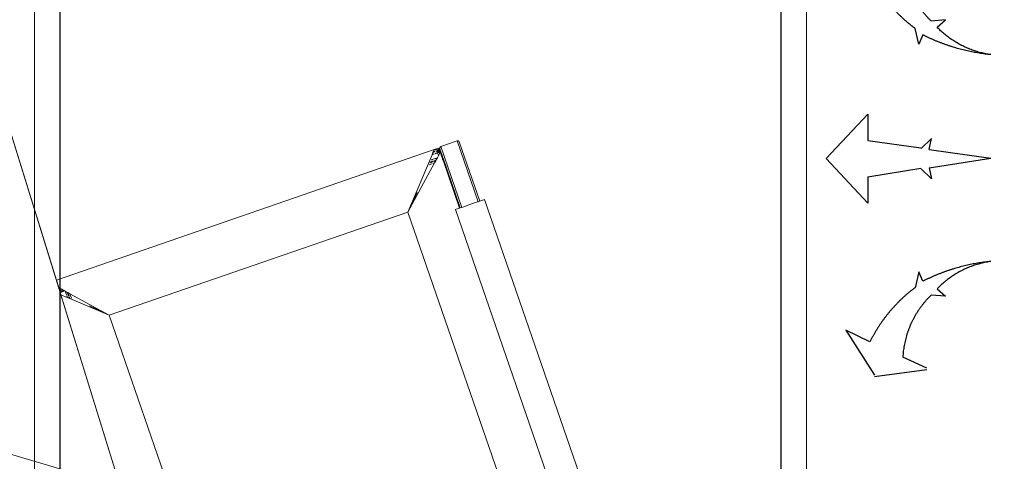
# Model space of a CAD drawing. Header units: millimetres. Extents: x 504675 to 860349, y -23215 to 63575.
# Tile 159 of 177: x 588923 to 589879, y 36640 to 37069. Entities that reach past the tile are written whole.
import ezdxf

# ---------------------------------------------------------------- set-up
doc = ezdxf.new("R2010")
doc.units = ezdxf.units.MM
doc.header["$LTSCALE"] = 10
doc.linetypes.add('LEVEL-F-OVERALL LAYOUT$0$HIDDEN', pattern=[0.375, 0.25, -0.125])
doc.layers.get('0').update_dxf_attribs({"linetype": 'CONTINUOUS'})
for name, color, linetype, lineweight in [('ARCH', 8, 'CONTINUOUS', 0), ('Duct Insulations', 8, 'CONTINUOUS', 13), ('F-RETAIL ANNO-TEXT', 7, 'CONTINUOUS', 9), ('furniture', 8, 'CONTINUOUS', 5), ('MEPTEK-SAD', 6, 'CONTINUOUS', 30), ('V-DUCT', 4, 'CONTINUOUS', 25)]:
    doc.layers.add(name, color=color, linetype=linetype, lineweight=lineweight)
doc.layers.add('LEVEL-F-OVERALL LAYOUT$0$DASH1L', color=8, linetype='LEVEL-F-OVERALL LAYOUT$0$HIDDEN')
doc.styles.add('2 Arial_regular_annotative', font='arial.ttf', dxfattribs={"width": 0.8, "height": 2})
doc.dimstyles.new('A-DIM-2-ANNOTATIVE', dxfattribs={"dimtxt": 2, "dimasz": 1.5, "dimexe": 1, "dimexo": 1, "dimgap": 0.5, "dimtad": 1, "dimdec": 0, "dimrnd": 5, "dimzin": 0, "dimdsep": 46, "dimtxsty": '2 Arial_regular_annotative', "dimblk": 'OBLIQUE', "dimcen": 0, "dimdle": 1, "dimclrd": 256, "dimclre": 256, "dimadec": 0, "dimazin": 0, "dimtfac": 1, "dimtdec": 0, "dimtix": 1, "dimtmove": 2, "dimatfit": 3, "dimfxl": 2, "dimtolj": 1, "dimtzin": 0, "dimlwd": -1, "dimlwe": -1, "dimarcsym": 1})

# ---------------------------------------------------------------- blocks, each defined once
blk = doc.blocks.new('ARCH')
at = {"layer": 'LEVEL-F-OVERALL LAYOUT$0$DASH1L'}
h = blk.add_hatch(dxfattribs=at)
h.set_pattern_fill('ANGLE', color=8, scale=10, angle=352.06644)
h.set_pattern_definition([(352.0664444, (-404119.055, 373340.98), (9.6410197, 69.1814516), [50.8, -19.05]), (82.0664444, (-404119.055, 373340.98), (-69.1814516, 9.6410197), [50.8, -19.05])])
edge = h.paths.add_edge_path(flags=16)
edge.add_line((572074.71, 35847.06), (602196.9, 29528.22))
edge.add_line((602196.9, 29528.22), (599472.63, 39352))
edge.add_arc((597545.36, 38817.55), 2000, 15.49944, 89.99835)
edge.add_line((597545.42, 40817.55), (573256.11, 40817.55))
edge.add_arc((576210.34, 22394.18), 18658.72, 99.109962, 106.690333)
edge.add_line((570851.58, 40266.83), (572074.71, 35847.06))
h.paths.add_polyline_path([(583373.78, 40815.97), (583374.1, 40875.04), (586424.1, 40859.11), (586423.94, 40815.97)], flags=16)
h.paths.add_polyline_path([(600840.89, 34605.13), (600792.78, 34591.52), (599497.97, 39260.65), (599546.08, 39274.25)])
h.paths.add_polyline_path([(587210.4, 32671.78), (587194.97, 32598.38), (582692.95, 33542.79), (582708.39, 33616.18)])
edge = h.paths.add_edge_path()
edge.add_line((572071.73, 35387.89), (601863.32, 29138.4))
edge.add_arc((601986.5, 29725.62), 600, 258.15264, 375.49944)
edge.add_line((602564.68, 29885.96), (599906.27, 39472.26))
edge.add_arc((597545.36, 38817.55), 2450, 15.49944, 89.99835)
edge.add_line((597545.43, 41267.55), (573220.48, 41267.55))
edge.add_arc((576210.34, 22394.18), 19108.72, 99.001832, 106.235819)
edge.add_arc((571035.46, 40164.76), 600, 106.23582, 195.46897)
edge.add_line((570457.2, 40004.73), (571616.65, 35815.08))
edge.add_arc((572194.91, 35975.11), 600, 195.46897, 258.15264)
h.paths.add_polyline_path([(587210.4, 32671.78), (587195.41, 32600.49), (587195.43, 32600.49)])
at = {"layer": 'furniture'}
for p, q in [((588677.37, 37723.07), (589313.92, 35670.47)), ((588832.91, 37221.57), (588958.62, 36816.36)), ((589347.95, 36951.68), (589332.08, 36946.19)), ((589348.25, 36951.75), (589347.95, 36951.68)), ((589347.95, 36951.68), (589368.36, 36892.66)), ((589348.56, 36951.77), (589348.25, 36951.75)), ((589348.87, 36951.72), (589348.56, 36951.77)), ((589349.17, 36951.61), (589348.87, 36951.72)), ((589349.66, 36951.23), (589349.17, 36951.61)), ((589349.98, 36950.68), (589349.66, 36951.23)), ((589349.98, 36950.68), (589369.87, 36893.18)), ((588958.62, 36816.36), (589325.74, 36943.34)), ((589299.86, 36882.59), (589323.59, 36938.28)), ((589325.39, 36938.91), (589323.59, 36938.28)), ((589323.64, 36938.41), (589323.59, 36938.28)), ((589323.64, 36938.41), (589325.43, 36938.99)), ((589323.64, 36938.41), (589323.67, 36938.48)), ((589324.43, 36940.27), (589323.67, 36938.48)), ((589323.67, 36938.48), (589325.48, 36939.11)), ((589324.43, 36940.27), (589326.31, 36940.92)), ((589324.43, 36940.27), (589324.46, 36940.34)), ((589324.88, 36941.33), (589324.46, 36940.34)), ((589326.34, 36940.99), (589324.46, 36940.34)), ((589326.77, 36941.94), (589324.88, 36941.33)), ((589324.88, 36941.33), (589324.91, 36941.4)), ((589324.91, 36941.4), (589325.68, 36943.2)), ((589324.91, 36941.4), (589326.83, 36942.06)), ((589325.43, 36938.99), (589325.45, 36939.04)), ((589326.88, 36943.41), (589325.68, 36943.2)), ((589325.68, 36943.2), (589325.7, 36943.26)), ((589326.42, 36943.51), (589325.7, 36943.26)), ((589325.7, 36943.26), (589326.93, 36943.49)), ((589325.7, 36943.26), (589325.74, 36943.34)), ((589326.42, 36943.51), (589325.74, 36943.34)), ((589326.62, 36943.56), (589326.42, 36943.51)), ((589328.89, 36940.12), (589326.43, 36939.26)), ((589328.86, 36940.22), (589326.49, 36939.36)), ((589326.49, 36939.36), (589328.87, 36940.18)), ((589326.5, 36939.4), (589328.86, 36940.22)), ((589326.55, 36939.48), (589328.85, 36940.27)), ((589330.06, 36944.77), (589326.62, 36943.56)), ((589327.54, 36943.61), (589326.62, 36943.56)), ((589326.8, 36941.99), (589326.77, 36941.94)), ((589327.41, 36943.34), (589326.88, 36943.41)), ((589326.93, 36943.49), (589327.45, 36943.42)), ((589327.41, 36941.3), (589329.24, 36941.94)), ((589329.29, 36942.01), (589327.45, 36941.38)), ((589328.44, 36943.48), (589327.54, 36943.61)), ((589327.92, 36942.38), (589327.89, 36942.33)), ((589329.21, 36942.82), (589327.92, 36942.38)), ((589327.95, 36942.45), (589329.13, 36942.86)), ((589328.43, 36943.2), (589328.31, 36943.22)), ((589328.35, 36943.29), (589328.48, 36943.28)), ((589329.13, 36942.86), (589328.43, 36943.2)), ((589329.29, 36943.17), (589328.44, 36943.48)), ((589328.48, 36943.28), (589329.25, 36942.9)), ((589328.79, 36940.8), (589328.84, 36941.11)), ((589328.8, 36940.49), (589328.79, 36940.8)), ((589328.85, 36940.27), (589328.8, 36940.49)), ((589328.84, 36941.11), (589329.13, 36941.64)), ((589328.84, 36941.11), (589328.94, 36941.4)), ((589328.85, 36940.27), (589330, 36942.2)), ((589328.85, 36940.27), (589330.01, 36940.68)), ((589328.86, 36940.22), (589328.85, 36940.27)), ((589328.9, 36940.23), (589328.86, 36940.22)), ((589328.87, 36940.18), (589328.86, 36940.22)), ((589328.89, 36940.12), (589328.87, 36940.18)), ((589329.9, 36940.47), (589328.89, 36940.12)), ((589329.23, 36939.15), (589328.89, 36940.12)), ((589329.95, 36940.55), (589328.9, 36940.23)), ((589328.94, 36941.4), (589329.13, 36941.64)), ((589329.13, 36942.86), (589329.25, 36942.9)), ((589329.21, 36942.82), (589329.13, 36942.86)), ((589329.13, 36941.64), (589329.24, 36941.94)), ((589329.13, 36941.64), (589329.32, 36941.9)), ((589329.26, 36942.8), (589329.21, 36942.82)), ((589329.24, 36941.94), (589329.3, 36941.95)), ((589329.25, 36942.9), (589329.56, 36943.01)), ((589329.25, 36942.9), (589329.32, 36942.86)), ((589329.32, 36942.86), (589329.26, 36942.8)), ((589329.65, 36942.61), (589329.26, 36942.8)), ((589329.56, 36943.01), (589329.29, 36943.17)), ((589329.34, 36942.03), (589329.29, 36942.01)), ((589329.3, 36941.95), (589329.29, 36942.01)), ((589329.3, 36941.95), (589329.36, 36941.98)), ((589329.38, 36942.84), (589329.32, 36942.86)), ((589329.32, 36941.9), (589329.6, 36942.06)), ((589329.32, 36941.9), (589329.36, 36941.98)), ((589329.87, 36937.29), (589329.32, 36938.89)), ((589329.34, 36942.03), (589329.65, 36942.61)), ((589329.4, 36942.05), (589329.34, 36942.03)), ((589329.36, 36941.98), (589329.6, 36942.06)), ((589329.36, 36941.98), (589329.4, 36942.05)), ((589329.62, 36942.97), (589329.38, 36942.84)), ((589329.38, 36942.84), (589329.69, 36942.68)), ((589329.4, 36942.05), (589329.65, 36942.61)), ((589329.86, 36942.21), (589329.4, 36942.05)), ((589329.56, 36943.01), (589329.91, 36943.13)), ((589329.62, 36942.97), (589329.56, 36943.01)), ((589329.6, 36942.06), (589329.86, 36942.21)), ((589329.6, 36942.06), (589330, 36942.2)), ((589329.66, 36942.94), (589329.62, 36942.97)), ((589329.65, 36942.61), (589329.69, 36942.68)), ((589329.84, 36942.52), (589329.65, 36942.61)), ((589329.87, 36943.01), (589329.66, 36942.94)), ((589329.79, 36942.86), (589329.66, 36942.94)), ((589329.69, 36942.68), (589329.79, 36942.86)), ((589329.69, 36942.68), (589329.88, 36942.59)), ((589329.79, 36942.86), (589329.87, 36943.01)), ((589330.07, 36942.69), (589329.79, 36942.86)), ((589329.96, 36942.4), (589329.84, 36942.52)), ((589329.96, 36942.4), (589329.86, 36942.21)), ((589329.86, 36942.21), (589330.04, 36942.27)), ((589329.87, 36943.05), (589329.91, 36943.13)), ((589329.9, 36943.06), (589329.87, 36943.01)), ((589329.87, 36943.01), (589329.87, 36943.05)), ((589330.84, 36939.05), (589329.87, 36937.29)), ((589329.88, 36942.59), (589330, 36942.47)), ((589329.95, 36943.08), (589329.9, 36943.06)), ((589329.91, 36943.13), (589329.99, 36943.16)), ((589330.41, 36943.19), (589329.95, 36943.08)), ((589329.95, 36940.55), (589329.97, 36940.6)), ((589330, 36942.47), (589329.96, 36942.4)), ((589330.04, 36942.27), (589329.96, 36942.4)), ((589329.99, 36943.16), (589330.33, 36943.79)), ((589329.99, 36943.16), (589330.49, 36943.33)), ((589330.1, 36942.65), (589330, 36942.47)), ((589330, 36942.47), (589330.1, 36942.38)), ((589330, 36942.2), (589330.04, 36942.27)), ((589330, 36942.2), (589330.13, 36942.24)), ((589330.06, 36944.77), (589330.02, 36944.69)), ((589330.02, 36944.69), (589330.05, 36944.62)), ((589330.04, 36942.27), (589330.08, 36942.28)), ((589330.05, 36944.62), (589330.12, 36944.4)), ((589330.09, 36944.7), (589330.06, 36944.77)), ((589330.1, 36942.65), (589330.07, 36942.69)), ((589330.08, 36942.28), (589330.1, 36942.38)), ((589330.08, 36942.28), (589330.17, 36942.32)), ((589330.13, 36942.24), (589330.08, 36942.28)), ((589330.17, 36944.48), (589330.09, 36944.7)), ((589330.41, 36943.19), (589330.1, 36942.65)), ((589330.2, 36942.56), (589330.1, 36942.65)), ((589330.1, 36942.38), (589330.2, 36942.56)), ((589330.1, 36942.38), (589330.17, 36942.32)), ((589330.12, 36944.4), (589330.23, 36944.06)), ((589330.13, 36942.24), (589330.21, 36942.27)), ((589330.59, 36941.79), (589330.13, 36942.24)), ((589330.28, 36944.15), (589330.17, 36944.48)), ((589330.17, 36942.32), (589330.38, 36942.39)), ((589330.17, 36942.32), (589330.21, 36942.27)), ((589330.2, 36942.56), (589330.53, 36943.21)), ((589330.38, 36942.39), (589330.2, 36942.56)), ((589330.21, 36942.27), (589330.43, 36942.34)), ((589330.21, 36942.27), (589330.63, 36941.87)), ((589330.23, 36944.06), (589330.32, 36943.83)), ((589330.36, 36943.92), (589330.28, 36944.15)), ((589330.32, 36943.83), (589330.38, 36943.88)), ((589330.32, 36943.83), (589330.33, 36943.79)), ((589330.33, 36943.79), (589330.38, 36943.64)), ((589330.36, 36943.92), (589330.69, 36944.51)), ((589330.38, 36943.88), (589330.36, 36943.92)), ((589330.43, 36943.73), (589330.38, 36943.88)), ((589330.38, 36943.64), (589330.49, 36943.33)), ((589330.38, 36942.39), (589330.77, 36942.52)), ((589330.43, 36942.34), (589330.38, 36942.39)), ((589330.44, 36943.25), (589330.41, 36943.19)), ((589330.42, 36940.27), (589330.84, 36939.05)), ((589330.53, 36943.42), (589330.43, 36943.73)), ((589330.43, 36942.34), (589330.79, 36942.47)), ((589330.72, 36942.06), (589330.43, 36942.34)), ((589330.49, 36943.33), (589330.44, 36943.25)), ((589330.51, 36943.28), (589330.44, 36943.25)), ((589330.53, 36943.42), (589330.49, 36943.33)), ((589330.49, 36943.33), (589330.55, 36943.35)), ((589330.49, 36943.33), (589330.51, 36943.28)), ((589330.51, 36943.28), (589330.57, 36943.31)), ((589330.59, 36943.26), (589330.51, 36943.28)), ((589330.51, 36943.28), (589330.53, 36943.21)), ((589331.06, 36944.36), (589330.53, 36943.42)), ((589330.55, 36943.35), (589330.53, 36943.42)), ((589330.53, 36943.21), (589330.59, 36943.26)), ((589330.53, 36943.21), (589330.53, 36943.24)), ((589330.53, 36943.21), (589330.77, 36942.52)), ((589330.55, 36943.35), (589331.09, 36944.15)), ((589330.57, 36943.31), (589330.55, 36943.35)), ((589330.59, 36943.26), (589330.57, 36943.31)), ((589330.59, 36943.26), (589330.83, 36942.54)), ((589330.69, 36944.51), (589331.14, 36945.3)), ((589330.89, 36941.82), (589330.72, 36942.06)), ((589330.77, 36942.52), (589330.83, 36942.54)), ((589330.79, 36942.47), (589330.77, 36942.52)), ((589330.79, 36942.47), (589330.85, 36942.49)), ((589330.97, 36941.95), (589330.79, 36942.47)), ((589330.83, 36942.54), (589331.41, 36942.74)), ((589330.83, 36942.54), (589330.85, 36942.49)), ((589331.24, 36940.93), (589330.83, 36940.79)), ((589331.54, 36940.32), (589330.84, 36939.05)), ((589330.85, 36942.49), (589331.37, 36942.67)), ((589330.85, 36942.49), (589331.01, 36942.03)), ((589330.98, 36941.92), (589330.89, 36941.82)), ((589330.91, 36941.79), (589330.89, 36941.82)), ((589330.98, 36941.92), (589330.91, 36941.79)), ((589331.14, 36941.47), (589330.91, 36941.79)), ((589330.95, 36940.94), (589331.18, 36941.02)), ((589331.03, 36941.99), (589330.97, 36941.95)), ((589330.98, 36941.92), (589330.97, 36941.95)), ((589331.14, 36941.47), (589330.98, 36941.92)), ((589331.14, 36945.3), (589331, 36944.78)), ((589331, 36944.78), (589331.06, 36944.36)), ((589331.37, 36942.67), (589331.01, 36942.03)), ((589331.01, 36942.03), (589331.03, 36941.99)), ((589331.16, 36941.07), (589331.02, 36941.02)), ((589331.03, 36941.99), (589331.25, 36941.31)), ((589331.06, 36944.36), (589331.09, 36944.15)), ((589331.09, 36944.15), (589331.52, 36942.88)), ((589331.16, 36941.07), (589331.12, 36941.15)), ((589331.16, 36945.38), (589331.14, 36945.3)), ((589331.25, 36941.31), (589331.14, 36941.47)), ((589331.33, 36945.65), (589331.16, 36945.38)), ((589331.26, 36941.1), (589331.16, 36941.07)), ((589331.18, 36941.02), (589331.16, 36941.07)), ((589331.17, 36941.21), (589331.26, 36941.1)), ((589331.18, 36941.02), (589331.28, 36941.05)), ((589331.24, 36940.93), (589331.18, 36941.02)), ((589331.26, 36941.1), (589331.21, 36941.26)), ((589331.32, 36940.95), (589331.24, 36940.93)), ((589331.49, 36940.45), (589331.24, 36940.93)), ((589331.3, 36941.2), (589331.25, 36941.31)), ((589331.32, 36941.13), (589331.26, 36941.1)), ((589331.28, 36941.05), (589331.26, 36941.1)), ((589331.28, 36941.05), (589331.34, 36941.08)), ((589331.32, 36940.95), (589331.28, 36941.05)), ((589331.32, 36941.13), (589331.3, 36941.2)), ((589332.04, 36941.37), (589331.32, 36941.13)), ((589331.34, 36941.08), (589331.32, 36941.13)), ((589331.38, 36940.98), (589331.32, 36940.95)), ((589331.34, 36940.89), (589331.32, 36940.95)), ((589331.54, 36945.88), (589331.33, 36945.65)), ((589331.34, 36941.08), (589332.06, 36941.32)), ((589331.38, 36940.98), (589331.34, 36941.08)), ((589331.49, 36940.45), (589331.34, 36940.89)), ((589331.34, 36940.89), (589331.53, 36940.53)), ((589331.41, 36942.69), (589331.37, 36942.67)), ((589332.09, 36941.22), (589331.38, 36940.98)), ((589331.62, 36940.48), (589331.38, 36940.98)), ((589331.38, 36940.98), (589331.53, 36940.53)), ((589331.45, 36942.75), (589331.41, 36942.74)), ((589331.41, 36942.74), (589331.41, 36942.69)), ((589331.41, 36942.69), (589331.57, 36942.74)), ((589331.52, 36942.88), (589331.45, 36942.75)), ((589331.45, 36942.75), (589331.56, 36942.79)), ((589331.54, 36940.32), (589331.49, 36940.45)), ((589331.55, 36940.34), (589331.49, 36940.45)), ((589331.52, 36942.88), (589331.56, 36942.79)), ((589331.53, 36940.53), (589331.59, 36940.42)), ((589331.53, 36940.53), (589331.58, 36940.39)), ((589331.8, 36946.06), (589331.54, 36945.88)), ((589331.55, 36940.34), (589331.54, 36940.32)), ((589331.58, 36940.39), (589331.55, 36940.34)), ((589331.56, 36942.79), (589331.57, 36942.74)), ((589331.57, 36942.74), (589332.04, 36941.37)), ((589331.59, 36940.42), (589331.58, 36940.39)), ((589331.62, 36940.48), (589331.59, 36940.42)), ((589331.74, 36940.13), (589331.62, 36940.48)), ((589331.74, 36940.13), (589332.86, 36936.92)), ((589332.08, 36946.19), (589331.8, 36946.06)), ((589332.04, 36941.37), (589332.06, 36941.32)), ((589332.06, 36941.32), (589332.09, 36941.22)), ((589352.49, 36887.17), (589332.08, 36946.19)), ((589332.09, 36941.22), (589333.29, 36937.7)), ((589332.86, 36936.92), (589333.29, 36937.7)), ((589333.29, 36937.7), (589333.73, 36936.43)), ((589299.86, 36882.59), (589326.01, 36930.24)), ((589320.67, 36928.39), (589323.33, 36929.31)), ((589320.7, 36928.46), (589323.37, 36929.39)), ((589321.51, 36930.27), (589324.3, 36931.24)), ((589321.57, 36930.39), (589321.55, 36930.34)), ((589321.57, 36930.39), (589324.34, 36931.31)), ((589321.6, 36930.47), (589324.4, 36931.44)), ((589324.85, 36932.33), (589321.99, 36931.34)), ((589326.43, 36934.46), (589322.84, 36933.22)), ((589326.5, 36934.55), (589322.87, 36933.29)), ((589324.26, 36929.63), (589326.01, 36930.24)), ((589324.3, 36929.71), (589326.05, 36930.31)), ((589324.34, 36931.31), (589324.36, 36931.36)), ((589325.27, 36931.57), (589327.08, 36932.2)), ((589325.33, 36931.69), (589325.31, 36931.64)), ((589325.33, 36931.69), (589327.12, 36932.27)), ((589325.37, 36931.77), (589327.19, 36932.4)), ((589327.69, 36933.31), (589325.84, 36932.67)), ((589326.05, 36930.31), (589326.01, 36930.24)), ((589326.05, 36930.31), (589327.08, 36932.2)), ((589328.77, 36935.27), (589326.86, 36934.61)), ((589328.81, 36935.34), (589326.89, 36934.68)), ((589327.12, 36932.27), (589327.08, 36932.2)), ((589327.12, 36932.27), (589327.19, 36932.4)), ((589327.69, 36933.31), (589327.19, 36932.4)), ((589328.77, 36935.27), (589327.69, 36933.31)), ((589328.81, 36935.34), (589328.77, 36935.27)), ((589329.87, 36937.29), (589328.81, 36935.34)), ((589332.86, 36936.92), (589333.29, 36935.65)), ((589333.29, 36935.65), (589333.73, 36936.43)), ((589333.29, 36935.65), (589333.36, 36935.47)), ((589333.36, 36935.47), (589333.79, 36936.25)), ((589333.38, 36935.41), (589333.36, 36935.47)), ((589333.46, 36935.44), (589333.38, 36935.41)), ((589333.41, 36935.36), (589333.38, 36935.41)), ((589333.41, 36935.36), (589333.48, 36935.38)), ((589333.67, 36934.57), (589333.41, 36935.36)), ((589333.67, 36935.51), (589333.46, 36935.44)), ((589334, 36935.63), (589333.67, 36935.51)), ((589333.67, 36934.57), (589333.75, 36934.6)), ((589333.68, 36934.54), (589333.67, 36934.57)), ((589333.76, 36934.56), (589333.68, 36934.54)), ((589333.7, 36934.49), (589333.68, 36934.54)), ((589333.7, 36934.49), (589333.78, 36934.51)), ((589333.85, 36934.05), (589333.7, 36934.49)), ((589333.73, 36936.43), (589333.79, 36936.25)), ((589333.79, 36936.25), (589334, 36935.63)), ((589333.85, 36934.05), (589333.9, 36934.15)), ((589334.17, 36933.12), (589333.85, 36934.05)), ((589334, 36935.63), (589334.3, 36934.79)), ((589334.17, 36933.12), (589334.25, 36933.15)), ((589334.19, 36933.07), (589334.17, 36933.12)), ((589334.19, 36933.07), (589334.27, 36933.1)), ((589350.32, 36886.41), (589334.19, 36933.07)), ((589334.3, 36934.79), (589334.32, 36934.8)), ((589334.3, 36934.79), (589350.95, 36886.63)), ((589334.3, 36934.79), (589350.98, 36886.64)), ((589299.86, 36882.59), (589309.12, 36901.63)), ((589299.86, 36882.59), (589304.3, 36892.33)), ((589304.42, 36892.27), (589299.86, 36882.59)), ((589299.86, 36882.59), (589304.54, 36892.22)), ((589304.78, 36892.1), (589299.86, 36882.59)), ((589353.37, 36887.48), (589362.92, 36890.79)), ((589367.54, 36892.38), (589362.92, 36890.79)), ((589368.36, 36892.66), (589367.54, 36892.38)), ((589369.87, 36893.18), (589368.36, 36892.66)), ((589371.3, 36893.67), (589369.87, 36893.18)), ((589373.75, 36894.5), (589371.3, 36893.67)), ((589374.6, 36894.77), (589373.75, 36894.5)), ((589374.6, 36894.77), (589472.63, 36611.35)), ((589299.86, 36882.59), (589009.99, 36782.33)), ((589406.66, 36573.82), (589299.86, 36882.59)), ((589347.1, 36885.28), (589346.25, 36884.97)), ((589444.28, 36601.55), (589346.25, 36884.97)), ((589349.59, 36886.16), (589347.1, 36885.28)), ((589350.32, 36886.41), (589349.59, 36886.16)), ((589350.95, 36886.63), (589350.32, 36886.41)), ((589350.98, 36886.64), (589350.95, 36886.63)), ((589352.49, 36887.17), (589350.98, 36886.64)), ((589353.37, 36887.48), (589352.49, 36887.17)), ((588958.62, 36816.36), (588960.85, 36809.18)), ((588960.85, 36809.18), (588961.29, 36808.94)), ((588960.85, 36809.18), (588961.15, 36808.21)), ((588962.05, 36808.52), (588961.15, 36808.21)), ((588961.15, 36808.21), (588961.16, 36808.19)), ((588961.16, 36808.19), (588962.08, 36808.51)), ((588961.16, 36808.19), (588961.6, 36806.75)), ((588961.29, 36808.94), (588962.05, 36808.52)), ((588963.87, 36807.53), (588961.6, 36806.75)), ((588961.6, 36806.75), (588961.61, 36806.72)), ((588961.61, 36806.72), (588963.87, 36807.53)), ((588961.61, 36806.72), (588961.84, 36805.97)), ((588961.84, 36805.97), (588964.84, 36807.01)), ((588961.84, 36805.97), (588961.86, 36805.92)), ((588961.86, 36805.92), (588964.84, 36807.01)), ((588964.89, 36806.98), (588961.86, 36805.92)), ((588961.86, 36805.92), (588961.87, 36805.88)), ((588961.87, 36805.88), (588964.95, 36806.95)), ((588961.87, 36805.88), (588962.11, 36805.09)), ((588962.05, 36808.52), (588962.08, 36808.51)), ((588962.08, 36808.51), (588963.87, 36807.53)), ((588962.11, 36805.09), (588962.19, 36805.12)), ((588962.11, 36805.09), (588962.12, 36805.07)), ((588962.19, 36805.12), (588962.12, 36805.07)), ((588962.12, 36805.07), (588962.22, 36805.1)), ((588962.12, 36805.07), (588962.3, 36804.49)), ((588962.5, 36804.93), (588962.19, 36804.85)), ((588962.9, 36804.7), (588962.3, 36804.49)), ((588962.3, 36804.49), (588962.9, 36804.7)), ((588962.3, 36804.49), (588962.32, 36804.45)), ((588962.32, 36804.45), (588962.95, 36804.67)), ((588962.32, 36804.45), (588962.99, 36802.28)), ((588962.61, 36805.26), (588962.65, 36805.25)), ((588962.65, 36805.25), (588965.93, 36806.41)), ((588966.38, 36805.91), (588963.02, 36805.07)), ((588966.38, 36805.91), (588963.41, 36804.88)), ((588963.41, 36804.88), (588966.38, 36805.91)), ((588963.47, 36804.85), (588966.74, 36805.98)), ((588963.87, 36807.53), (588964.84, 36807.01)), ((588964.84, 36807.01), (588964.95, 36806.95)), ((588964.95, 36806.95), (588965.93, 36806.41)), ((588965.93, 36806.41), (588966.61, 36806.05)), ((588966.38, 36805.91), (588966.27, 36806.23)), ((588966.61, 36806.05), (588966.38, 36805.91)), ((588966.38, 36805.91), (588966.61, 36806.05)), ((588966.38, 36805.91), (588966.67, 36806.01)), ((588966.61, 36806.05), (588966.67, 36806.01)), ((588966.67, 36806.01), (588966.74, 36805.98)), ((588966.74, 36805.98), (588967.13, 36805.76)), ((588967.13, 36805.76), (588968.33, 36802.31)), ((588967.3, 36805.67), (588967.13, 36805.76)), ((588967.3, 36805.67), (588968.46, 36802.24)), ((588969.25, 36804.61), (588967.3, 36805.67)), ((588969.25, 36804.61), (588970.46, 36801.12)), ((588969.25, 36804.61), (588969.66, 36804.38)), ((588969.66, 36804.38), (588970.87, 36800.89)), ((588969.83, 36804.29), (588969.66, 36804.38)), ((588971.01, 36800.81), (588969.83, 36804.29)), ((588969.83, 36804.29), (588971.79, 36803.23)), ((588962.99, 36802.28), (589066.95, 36467.17)), ((588962.99, 36802.28), (588969.25, 36799.63)), ((588968.46, 36802.24), (588968.49, 36802.22)), ((588968.62, 36801.48), (588969.25, 36799.63)), ((588968.75, 36801.41), (588968.78, 36801.39)), ((588968.78, 36801.39), (588969.41, 36799.56)), ((588968.78, 36801.39), (588969.38, 36799.58)), ((588969.38, 36799.58), (588969.25, 36799.63)), ((588969.41, 36799.56), (588969.38, 36799.58)), ((588971.27, 36798.78), (588969.41, 36799.56)), ((588970.73, 36800.34), (588971.27, 36798.78)), ((588971.01, 36800.81), (588971.05, 36800.79)), ((588971.14, 36800.12), (588971.66, 36798.61)), ((588971.66, 36798.61), (588971.27, 36798.78)), ((588971.31, 36800.02), (588971.28, 36800.04)), ((588971.31, 36800.02), (588971.82, 36798.54)), ((588971.79, 36798.56), (588971.31, 36800.02)), ((588971.79, 36798.56), (588971.66, 36798.61)), ((588971.79, 36803.23), (588973.01, 36799.69)), ((589009.99, 36782.33), (588971.79, 36803.23)), ((588971.82, 36798.54), (588971.79, 36798.56)), ((589009.99, 36782.33), (588971.82, 36798.54)), ((588973.14, 36799.33), (588973.25, 36798.99)), ((589009.99, 36782.33), (588990.93, 36791.58)), ((589009.99, 36782.33), (589000.24, 36786.77)), ((589000.3, 36786.89), (589009.99, 36782.33)), ((589009.99, 36782.33), (589000.36, 36787.01)), ((589000.48, 36787.25), (589009.99, 36782.33)), ((589009.99, 36782.33), (589116.79, 36473.56))]:
    blk.add_line(p, q, dxfattribs=at)
blk = doc.blocks.new('hvac')
at = {"layer": 'Duct Insulations', "color": 137, "true_color": 0x408080}
for p, q in [((598938.66, -197577.76), (598938.66, -199649.15)), ((599688.66, -199649.15), (599688.66, -197577.76))]:
    blk.add_line(p, q, dxfattribs=at)
at = {"layer": 'V-DUCT', "color": 137, "true_color": 0x408080}
for p, q in [((598963.66, -199499.15), (598963.66, -197577.76)), ((599663.66, -197577.76), (599663.66, -199499.15))]:
    blk.add_line(p, q, dxfattribs=at)
blk = doc.blocks.new('_OBLIQUE')
at = {"color": 0, "linetype": 'ByBlock', "lineweight": -2}
for p, q in [((-0.5, -0.5), (0.5, 0.5)), ((0, 0), (0, 0))]:
    blk.add_line(p, q, dxfattribs=at)
blk = doc.blocks.new('A$C479C3BDC')
for p, q in [((-140.62, 166.92), (-112.85, 210.62)), ((-112.85, 211.8), (-62.07, 204.96)), ((-62.07, 203.79), (-85.38, 193.01)), ((-117.22, 178.28), (-140.62, 166.92)), ((-43.89, 134.1), (-57.74, 132.89)), ((-52.15, 126.95), (-43.89, 134.1)), ((-69.95, 110.46), (-73.53, 125.77)), ((-65.93, 119.52), (-69.95, 110.46)), ((-119.4, 43.81), (-159.77, 0.59)), ((-119.39, 18.13), (-119.4, 43.81)), ((-57.61, 20.09), (-67.72, 10.55)), ((-59.65, 9.36), (-57.61, 20.09)), ((-119.39, 18.13), (-67.81, 9.96)), ((-159.77, 0.59), (-119.38, -42.63)), ((-59.65, 9.36), (0, 0)), ((-59.65, -8.18), (0, 0)), ((-57.61, -18.91), (-67.72, -9.37)), ((-59.65, -8.18), (-57.61, -18.91)), ((-119.39, -16.95), (-67.81, -9.95)), ((-119.38, -42.63), (-119.39, -16.95)), ((-69.95, -110.46), (-73.53, -125.77)), ((-65.93, -119.52), (-69.95, -110.46)), ((-43.89, -134.1), (-57.74, -132.89)), ((-52.15, -126.95), (-43.89, -134.1)), ((-140.62, -166.92), (-112.85, -210.62)), ((-117.22, -178.28), (-140.62, -166.92)), ((-62.07, -203.79), (-85.38, -193.01)), ((-112.85, -210.62), (-62.07, -203.79))]:
    blk.add_line(p, q)
for points, weights in [([(-57.74, 132.89), (-74.44, 148.9), (-84.1, 169.91), (-85.38, 193.01)], [1, 0.953547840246, 0.953547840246, 1]), ([(-73.53, 125.77), (-92.14, 139.64), (-106.97, 157.47), (-117.22, 178.28)], [1, 0.981468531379, 0.981468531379, 1]), ([(-0.07, 100.29), (-20.1, 103.15), (-38.12, 112.37), (-52.15, 126.95)], [1, 0.963520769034, 0.963520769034, 1]), ([(-0.07, 100.29), (-23.1, 102.53), (-45.31, 109.02), (-65.93, 119.52)], [1, 0.988355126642, 0.988355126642, 1]), ([(-0.07, -100.29), (-23.1, -102.53), (-45.31, -109.02), (-65.93, -119.52)], [1, 0.988355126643, 0.988355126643, 1]), ([(-0.07, -100.29), (-20.1, -103.15), (-38.12, -112.37), (-52.15, -126.95)], [1, 0.963520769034, 0.963520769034, 1]), ([(-73.53, -125.77), (-92.14, -139.64), (-106.97, -157.47), (-117.22, -178.28)], [1, 0.981468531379, 0.981468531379, 1]), ([(-57.74, -132.89), (-74.44, -148.9), (-84.1, -169.91), (-85.38, -193.01)], [1, 0.953547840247, 0.953547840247, 1])]:
    blk.add_rational_spline(points, weights, degree=3)
blk = doc.blocks.new('sprinkler')
at = {"layer": 'F-RETAIL ANNO-TEXT', "color": 5}
blk.add_leader([(803962.94, -417792.07), (806999.06, -418690.65), (807564.06, -418690.65)], dimstyle='A-DIM-2-ANNOTATIVE', override={"dimscale": 0, "dimasz": 150, "dimtad": 0, "dimclrd": 5}, dxfattribs=at)

msp = doc.modelspace()

# ---------------------------------------------------------------- block references
for name, p in [('sprinkler', (-217482.82, 455159.88)), ('hvac', (-10001.38, 235033.15)), ('hvac', (-10001.38, 235033.15))]:
    msp.add_blockref(name, p)
at = {"layer": 'ARCH'}
msp.add_blockref('ARCH', (0, 0), dxfattribs=at)
at = {"layer": 'MEPTEK-SAD', "lineweight": 0, "ltscale": 50, "xscale": -1.001251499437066, "yscale": 1.001251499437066, "zscale": 1.001251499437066, "rotation": 180}
msp.add_blockref('A$C479C3BDC', (589866.3, 36935.04), dxfattribs=at)

doc.saveas('drawing.dxf')
